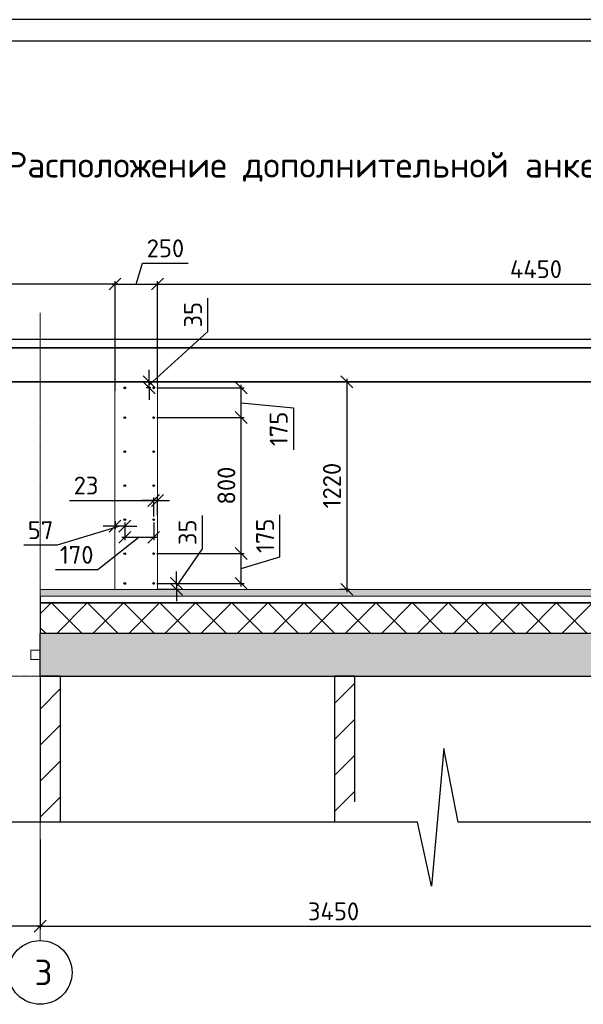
# Model space of a CAD drawing. Header units: millimetres. Extents: x 125896 to 2572636, y -120305 to 130347.
# Tile 30 of 256: x 302868 to 309496, y -85854 to -74273. Entities that reach past the tile are written whole.
import ezdxf

# ---------------------------------------------------------------- set-up
doc = ezdxf.new("R2010")
doc.units = ezdxf.units.MM
doc.linetypes.add('CENTER', pattern=[2, 1.25, -0.25, 0.25, -0.25])
doc.linetypes.add('CENTER2', pattern=[28.575, 19.05, -3.175, 3.175, -3.175])
for name, color, linetype in [('11', 7, 'Continuous'), ('СПДС_Оси', 7, 'Continuous'), ('Столовая - обозначения', 7, 'Continuous')]:
    doc.layers.add(name, color=color, linetype=linetype)
for name, color, linetype, lineweight in [('A_012_ПРОЕМ', 7, 'Continuous', 25), ('Standard', 7, 'Continuous', 25), ('Навесной фасад', 7, 'Continuous', 25), ('ОСИ', 7, 'CENTER', 15), ('Стена_ кирп. кладка не несущ', 7, 'Continuous', 35), ('Столовая Двери и окна', 7, 'Continuous', 15), ('ТЕКСТ', 7, 'Continuous', 15)]:
    doc.layers.add(name, color=color, linetype=linetype, lineweight=lineweight)
doc.layers.add('Стена_ бетон несущ.', color=7, linetype='Continuous', lineweight=70, true_color=0xb4b496)
doc.styles.get("Standard").update_dxf_attribs({"font": 'isocpeur.ttf'})
doc.dimstyles.new('Осевые', dxfattribs={"dimscale": 0.7, "dimtxt": 450, "dimasz": 400, "dimexe": 100, "dimexo": 100, "dimgap": 100, "dimtad": 1, "dimdec": 0, "dimzin": 0, "dimdsep": 46, "dimtxsty": 'Standard', "dimblk": 'OBLIQUE', "dimcen": 9, "dimdle": 100, "dimazin": 0, "dimtm": 1e-09, "dimtfac": 1, "dimtdec": 0, "dimtofl": 0, "dimtmove": 0, "dimatfit": 3, "dimfxl": 1, "dimtolj": 1, "dimtzin": 0, "dimarcsym": 0})
pattern_1 = [(45, (1763923.8, 867195.04), (-424.26407, 424.26407), []), (45, (1763711.66, 867407.2), (-424.26407, 424.26407), [])]

# ---------------------------------------------------------------- blocks, each defined once
blk = doc.blocks.new('Штамп')
at = {"layer": '11'}
blk.add_line((311470, 126228), (252070, 126228), dxfattribs=at)
at = {"layer": '11', "lineweight": 30}
blk.add_line((254210, 125978), (311220, 125978), dxfattribs=at)
blk = doc.blocks.new('дверь1_$F2', base_point=(0, -54.575))
at = {"layer": 'Standard', "color": 7, "linetype": 'Continuous', "lineweight": 13, "transparency": 33554687}
for p, q in [((1000, 1.425), (944, 1.425)), ((944, 1.425), (944, -54.575)), ((1000, -54.575), (1000, 1.425)), ((944, -54.575), (1000, -54.575))]:
    blk.add_line(p, q, dxfattribs=at)
blk = doc.blocks.new('_OBLIQUE')
at = {"color": 0, "linetype": 'ByBlock'}
blk.add_line((-0.5, -0.5), (0.5, 0.5), dxfattribs=at)
blk = doc.blocks.new('*D964')
at = {"layer": 'Defpoints', "color": 0, "linetype": 'ByBlock', "lineweight": 20, "ltscale": 13, "transparency": 16777216}
for p in [(303109, -84250), (310009, -84250), (310009, -84936)]:
    blk.add_point(p, dxfattribs=at)
at = {"layer": 'ОСИ', "color": 0, "linetype": 'ByBlock', "lineweight": -2, "ltscale": 13, "transparency": 16777216}
for p, q in [((303109, -84285), (303109, -84971)), ((310009, -84285), (310009, -84971)), ((303074, -84936), (310044, -84936))]:
    blk.add_line(p, q, dxfattribs=at)
at = {"layer": 'ОСИ', "color": 0, "linetype": 'ByBlock', "lineweight": -2, "ltscale": 13, "transparency": 16777216, "xscale": 140, "yscale": 140, "zscale": 140, "rotation": 180}
blk.add_blockref('_OBLIQUE', (303109, -84936), dxfattribs=at)
at = {"layer": 'ОСИ', "color": 0, "linetype": 'ByBlock', "lineweight": -2, "ltscale": 13, "transparency": 16777216, "xscale": 140, "yscale": 140, "zscale": 140}
blk.add_blockref('_OBLIQUE', (310009, -84936), dxfattribs=at)
at = {"layer": 'ОСИ', "color": 0, "linetype": 'ByBlock', "ltscale": 13, "transparency": 16777216, "insert": (306559, -84761), "char_height": 210, "attachment_point": 5}
blk.add_mtext('\\A1;3450', dxfattribs=at)
blk = doc.blocks.new('*D965')
at = {"layer": 'Defpoints', "color": 0, "linetype": 'ByBlock', "lineweight": 20, "ltscale": 13, "transparency": 16777216}
for p in [(300109, -81493), (303109, -83880), (300109, -84936)]:
    blk.add_point(p, dxfattribs=at)
at = {"layer": 'ОСИ', "color": 0, "linetype": 'ByBlock', "lineweight": -2, "ltscale": 13, "transparency": 16777216}
for p, q in [((300109, -81528), (300109, -84971)), ((303109, -83915), (303109, -84971)), ((303144, -84936), (300074, -84936))]:
    blk.add_line(p, q, dxfattribs=at)
at = {"layer": 'ОСИ', "color": 0, "linetype": 'ByBlock', "lineweight": -2, "ltscale": 13, "transparency": 16777216, "xscale": 140, "yscale": 140, "zscale": 140, "rotation": 180}
blk.add_blockref('_OBLIQUE', (300109, -84936), dxfattribs=at)
at = {"layer": 'ОСИ', "color": 0, "linetype": 'ByBlock', "lineweight": -2, "ltscale": 13, "transparency": 16777216, "xscale": 140, "yscale": 140, "zscale": 140}
blk.add_blockref('_OBLIQUE', (303109, -84936), dxfattribs=at)
at = {"layer": 'ОСИ', "color": 0, "linetype": 'ByBlock', "ltscale": 13, "transparency": 16777216, "insert": (301609, -84761), "char_height": 210, "attachment_point": 5}
blk.add_mtext('\\A1;1500', dxfattribs=at)
blk = doc.blocks.new('*D985')
at = {"layer": 'Defpoints', "color": 0, "linetype": 'ByBlock', "lineweight": 20, "ltscale": 13, "transparency": 16777216}
for p in [(300509, -77382), (300509, -78652, 6200), (303989, -78672)]:
    blk.add_point(p, dxfattribs=at)
at = {"layer": 'ОСИ', "color": 0, "linetype": 'ByBlock', "lineweight": -2, "ltscale": 13, "transparency": 16777216}
for p, q in [((300509, -78617), (300509, -77347)), ((303989, -78637), (303989, -77347)), ((304024, -77382), (300474, -77382))]:
    blk.add_line(p, q, dxfattribs=at)
at = {"layer": 'ОСИ', "color": 0, "linetype": 'ByBlock', "lineweight": -2, "ltscale": 13, "transparency": 16777216, "xscale": 140, "yscale": 140, "zscale": 140, "rotation": 180}
blk.add_blockref('_OBLIQUE', (300509, -77382), dxfattribs=at)
at = {"layer": 'ОСИ', "color": 0, "linetype": 'ByBlock', "lineweight": -2, "ltscale": 13, "transparency": 16777216, "xscale": 140, "yscale": 140, "zscale": 140}
blk.add_blockref('_OBLIQUE', (303989, -77382), dxfattribs=at)
at = {"layer": 'ОСИ', "color": 0, "linetype": 'ByBlock', "ltscale": 13, "transparency": 16777216, "insert": (302249, -77207), "char_height": 210, "attachment_point": 5}
blk.add_mtext('\\A1;1740', dxfattribs=at)
blk = doc.blocks.new('*D986')
at = {"layer": 'Defpoints', "color": 0, "linetype": 'ByBlock', "lineweight": 20, "ltscale": 13, "transparency": 16777216}
for p in [(313389, -77382), (304489, -78583), (313389, -78726)]:
    blk.add_point(p, dxfattribs=at)
at = {"layer": 'ОСИ', "color": 0, "linetype": 'ByBlock', "lineweight": -2, "ltscale": 13, "transparency": 16777216}
for p, q in [((304489, -78548), (304489, -77347)), ((313389, -78691), (313389, -77347)), ((304454, -77382), (313424, -77382))]:
    blk.add_line(p, q, dxfattribs=at)
at = {"layer": 'ОСИ', "color": 0, "linetype": 'ByBlock', "lineweight": -2, "ltscale": 13, "transparency": 16777216, "xscale": 140, "yscale": 140, "zscale": 140, "rotation": 180}
blk.add_blockref('_OBLIQUE', (304489, -77382), dxfattribs=at)
at = {"layer": 'ОСИ', "color": 0, "linetype": 'ByBlock', "lineweight": -2, "ltscale": 13, "transparency": 16777216, "xscale": 140, "yscale": 140, "zscale": 140}
blk.add_blockref('_OBLIQUE', (313389, -77382), dxfattribs=at)
at = {"layer": 'ОСИ', "color": 0, "linetype": 'ByBlock', "ltscale": 13, "transparency": 16777216, "insert": (308939, -77207), "char_height": 210, "attachment_point": 5}
blk.add_mtext('\\A1;4450', dxfattribs=at)
blk = doc.blocks.new('*D987')
at = {"layer": 'Defpoints', "color": 0, "linetype": 'ByBlock', "lineweight": 20, "ltscale": 13, "transparency": 16777216}
for p in [(304489, -77382), (303989, -78583), (304489, -78583)]:
    blk.add_point(p, dxfattribs=at)
at = {"layer": 'ОСИ', "color": 0, "linetype": 'ByBlock', "lineweight": -2, "ltscale": 13, "transparency": 16777216}
for p, q in [((304239, -77382), (304312, -77137)), ((304312, -77137), (304851, -77137)), ((303989, -78548), (303989, -77347)), ((304489, -78548), (304489, -77347)), ((303954, -77382), (304524, -77382))]:
    blk.add_line(p, q, dxfattribs=at)
at = {"layer": 'ОСИ', "color": 0, "linetype": 'ByBlock', "lineweight": -2, "ltscale": 13, "transparency": 16777216, "xscale": 140, "yscale": 140, "zscale": 140, "rotation": 180}
blk.add_blockref('_OBLIQUE', (303989, -77382), dxfattribs=at)
at = {"layer": 'ОСИ', "color": 0, "linetype": 'ByBlock', "lineweight": -2, "ltscale": 13, "transparency": 16777216, "xscale": 140, "yscale": 140, "zscale": 140}
blk.add_blockref('_OBLIQUE', (304489, -77382), dxfattribs=at)
at = {"layer": 'ОСИ', "color": 0, "linetype": 'ByBlock', "ltscale": 13, "transparency": 16777216, "insert": (304582, -76962), "char_height": 210, "attachment_point": 5}
blk.add_mtext('\\A1;250', dxfattribs=at)
blk = doc.blocks.new('*D988')
at = {"layer": 'Defpoints', "color": 0, "linetype": 'ByBlock', "lineweight": 20, "ltscale": 13, "transparency": 16777216}
for p in [(304239, -78533), (304391, -78533), (304444, -78603)]:
    blk.add_point(p, dxfattribs=at)
at = {"layer": 'ОСИ', "color": 0, "linetype": 'ByBlock', "lineweight": -2, "ltscale": 13, "transparency": 16777216}
for p, q in [((305081, -77939), (305081, -77547)), ((304391, -78568), (305081, -77939)), ((304391, -78533), (304391, -78393)), ((304274, -78533), (304426, -78533)), ((304409, -78603), (304356, -78603)), ((304391, -78603), (304391, -78533)), ((304391, -78603), (304391, -78743))]:
    blk.add_line(p, q, dxfattribs=at)
at = {"layer": 'ОСИ', "color": 0, "linetype": 'ByBlock', "lineweight": -2, "ltscale": 13, "transparency": 16777216, "xscale": 140, "yscale": 140, "zscale": 140}
for p, rotation in [((304391, -78533), 270), ((304391, -78603), 90)]:
    blk.add_blockref('_OBLIQUE', p, dxfattribs=dict(at, rotation=rotation))
at = {"layer": 'ОСИ', "color": 0, "linetype": 'ByBlock', "ltscale": 13, "transparency": 16777216, "insert": (304906, -77743), "char_height": 210, "attachment_point": 5, "rotation": 90}
blk.add_mtext('\\A1;35', dxfattribs=at)
blk = doc.blocks.new('*D989')
at = {"layer": 'Defpoints', "color": 0, "linetype": 'ByBlock', "lineweight": 20, "ltscale": 13, "transparency": 16777216}
for p in [(304444, -80903), (304444, -80973), (304711, -80973)]:
    blk.add_point(p, dxfattribs=at)
at = {"layer": 'ОСИ', "color": 0, "linetype": 'ByBlock', "lineweight": -2, "ltscale": 13, "transparency": 16777216}
for p, q in [((305017, -80498), (305017, -80106)), ((304711, -80938), (305017, -80498)), ((304711, -80903), (304711, -80763)), ((304479, -80903), (304746, -80903)), ((304711, -80903), (304711, -80973)), ((304479, -80973), (304746, -80973)), ((304711, -80973), (304711, -81113))]:
    blk.add_line(p, q, dxfattribs=at)
at = {"layer": 'ОСИ', "color": 0, "linetype": 'ByBlock', "lineweight": -2, "ltscale": 13, "transparency": 16777216, "xscale": 140, "yscale": 140, "zscale": 140}
for p, rotation in [((304711, -80903), 270), ((304711, -80973), 90)]:
    blk.add_blockref('_OBLIQUE', p, dxfattribs=dict(at, rotation=rotation))
at = {"layer": 'ОСИ', "color": 0, "linetype": 'ByBlock', "ltscale": 13, "transparency": 16777216, "insert": (304842, -80302), "char_height": 210, "attachment_point": 5, "rotation": 90}
blk.add_mtext('\\A1;35', dxfattribs=at)
blk = doc.blocks.new('*D990')
at = {"layer": 'Defpoints', "color": 0, "linetype": 'ByBlock', "lineweight": 20, "ltscale": 13, "transparency": 16777216}
for p in [(304104, -80153), (304444, -80153), (304444, -80361)]:
    blk.add_point(p, dxfattribs=at)
at = {"layer": 'ОСИ', "color": 0, "linetype": 'ByBlock', "lineweight": -2, "ltscale": 13, "transparency": 16777216}
for p, q in [((304104, -80188), (304104, -80396)), ((304444, -80188), (304444, -80396)), ((304274, -80361), (303787, -80743)), ((304069, -80361), (304479, -80361)), ((303787, -80743), (303290, -80743))]:
    blk.add_line(p, q, dxfattribs=at)
at = {"layer": 'ОСИ', "color": 0, "linetype": 'ByBlock', "lineweight": -2, "ltscale": 13, "transparency": 16777216, "xscale": 140, "yscale": 140, "zscale": 140, "rotation": 180}
blk.add_blockref('_OBLIQUE', (304104, -80361), dxfattribs=at)
at = {"layer": 'ОСИ', "color": 0, "linetype": 'ByBlock', "lineweight": -2, "ltscale": 13, "transparency": 16777216, "xscale": 140, "yscale": 140, "zscale": 140}
blk.add_blockref('_OBLIQUE', (304444, -80361), dxfattribs=at)
at = {"layer": 'ОСИ', "color": 0, "linetype": 'ByBlock', "ltscale": 13, "transparency": 16777216, "insert": (303538, -80568), "char_height": 210, "attachment_point": 5}
blk.add_mtext('\\A1;170', dxfattribs=at)
blk = doc.blocks.new('*D991')
at = {"layer": 'Defpoints', "color": 0, "linetype": 'ByBlock', "lineweight": 20, "ltscale": 13, "transparency": 16777216}
for p in [(303989, -80138), (303989, -80231), (304104, -80153)]:
    blk.add_point(p, dxfattribs=at)
at = {"layer": 'ОСИ', "color": 0, "linetype": 'ByBlock', "lineweight": -2, "ltscale": 13, "transparency": 16777216}
for p, q in [((304046, -80231), (303309, -80452)), ((303989, -80231), (303849, -80231)), ((303989, -80173), (303989, -80266)), ((304104, -80231), (303989, -80231)), ((304104, -80188), (304104, -80266)), ((304104, -80231), (304244, -80231)), ((303309, -80452), (302917, -80452))]:
    blk.add_line(p, q, dxfattribs=at)
at = {"layer": 'ОСИ', "color": 0, "linetype": 'ByBlock', "lineweight": -2, "ltscale": 13, "transparency": 16777216, "xscale": 140, "yscale": 140, "zscale": 140}
blk.add_blockref('_OBLIQUE', (303989, -80231), dxfattribs=at)
at = {"layer": 'ОСИ', "color": 0, "linetype": 'ByBlock', "lineweight": -2, "ltscale": 13, "transparency": 16777216, "xscale": 140, "yscale": 140, "zscale": 140, "rotation": 180}
blk.add_blockref('_OBLIQUE', (304104, -80231), dxfattribs=at)
at = {"layer": 'ОСИ', "color": 0, "linetype": 'ByBlock', "ltscale": 13, "transparency": 16777216, "insert": (303113, -80277), "char_height": 210, "attachment_point": 5}
blk.add_mtext('\\A1;57', dxfattribs=at)
blk = doc.blocks.new('*D992')
at = {"layer": 'Defpoints', "color": 0, "linetype": 'ByBlock', "lineweight": 20, "ltscale": 13, "transparency": 16777216}
for p in [(304444, -79927), (304489, -80138), (304444, -80153)]:
    blk.add_point(p, dxfattribs=at)
at = {"layer": 'ОСИ', "color": 0, "linetype": 'ByBlock', "lineweight": -2, "ltscale": 13, "transparency": 16777216}
for p, q in [((304444, -80118), (304444, -79892)), ((304489, -80103), (304489, -79892)), ((303453, -79927), (304444, -79927)), ((304444, -79927), (304304, -79927)), ((304489, -79927), (304444, -79927)), ((304489, -79927), (304629, -79927))]:
    blk.add_line(p, q, dxfattribs=at)
at = {"layer": 'ОСИ', "color": 0, "linetype": 'ByBlock', "lineweight": -2, "ltscale": 13, "transparency": 16777216, "xscale": 140, "yscale": 140, "zscale": 140}
blk.add_blockref('_OBLIQUE', (304444, -79927), dxfattribs=at)
at = {"layer": 'ОСИ', "color": 0, "linetype": 'ByBlock', "lineweight": -2, "ltscale": 13, "transparency": 16777216, "xscale": 140, "yscale": 140, "zscale": 140, "rotation": 180}
blk.add_blockref('_OBLIQUE', (304489, -79927), dxfattribs=at)
at = {"layer": 'ОСИ', "color": 0, "linetype": 'ByBlock', "ltscale": 13, "transparency": 16777216, "insert": (303649, -79752), "char_height": 210, "attachment_point": 5}
blk.add_mtext('\\A1;23', dxfattribs=at)
blk = doc.blocks.new('*D993')
at = {"layer": 'Defpoints', "color": 0, "linetype": 'ByBlock', "lineweight": 20, "ltscale": 13, "transparency": 16777216}
for p in [(304444, -80553), (305474, -80553), (304444, -80903)]:
    blk.add_point(p, dxfattribs=at)
at = {"layer": 'ОСИ', "color": 0, "linetype": 'ByBlock', "lineweight": -2, "ltscale": 13, "transparency": 16777216}
for p, q in [((305929, -80592), (305929, -80095)), ((304479, -80553), (305509, -80553)), ((305474, -80938), (305474, -80518)), ((305474, -80728), (305929, -80592)), ((304479, -80903), (305509, -80903))]:
    blk.add_line(p, q, dxfattribs=at)
at = {"layer": 'ОСИ', "color": 0, "linetype": 'ByBlock', "lineweight": -2, "ltscale": 13, "transparency": 16777216, "xscale": 140, "yscale": 140, "zscale": 140}
for p, rotation in [((305474, -80553), 90), ((305474, -80903), 270)]:
    blk.add_blockref('_OBLIQUE', p, dxfattribs=dict(at, rotation=rotation))
at = {"layer": 'ОСИ', "color": 0, "linetype": 'ByBlock', "ltscale": 13, "transparency": 16777216, "insert": (305754, -80343), "char_height": 210, "attachment_point": 5, "rotation": 90}
blk.add_mtext('\\A1;175', dxfattribs=at)
blk = doc.blocks.new('*D994')
at = {"layer": 'Defpoints', "color": 0, "linetype": 'ByBlock', "lineweight": 20, "ltscale": 13, "transparency": 16777216}
for p in [(304444, -78953), (305474, -78953), (304444, -80553)]:
    blk.add_point(p, dxfattribs=at)
at = {"layer": 'ОСИ', "color": 0, "linetype": 'ByBlock', "lineweight": -2, "ltscale": 13, "transparency": 16777216}
for p, q in [((304479, -78953), (305509, -78953)), ((305474, -80588), (305474, -78918)), ((304479, -80553), (305509, -80553))]:
    blk.add_line(p, q, dxfattribs=at)
at = {"layer": 'ОСИ', "color": 0, "linetype": 'ByBlock', "lineweight": -2, "ltscale": 13, "transparency": 16777216, "xscale": 140, "yscale": 140, "zscale": 140}
for p, rotation in [((305474, -78953), 90), ((305474, -80553), 270)]:
    blk.add_blockref('_OBLIQUE', p, dxfattribs=dict(at, rotation=rotation))
at = {"layer": 'ОСИ', "color": 0, "linetype": 'ByBlock', "ltscale": 13, "transparency": 16777216, "insert": (305299, -79753), "char_height": 210, "attachment_point": 5, "rotation": 90}
blk.add_mtext('\\A1;800', dxfattribs=at)
blk = doc.blocks.new('*D995')
at = {"layer": 'Defpoints', "color": 0, "linetype": 'ByBlock', "lineweight": 20, "ltscale": 13, "transparency": 16777216}
for p in [(304444, -78603), (305474, -78603), (304444, -78953)]:
    blk.add_point(p, dxfattribs=at)
at = {"layer": 'ОСИ', "color": 0, "linetype": 'ByBlock', "lineweight": -2, "ltscale": 13, "transparency": 16777216}
for p, q in [((304479, -78603), (305509, -78603)), ((305474, -78988), (305474, -78568)), ((305474, -78778), (306089, -78837)), ((306089, -78837), (306089, -79334)), ((304479, -78953), (305509, -78953))]:
    blk.add_line(p, q, dxfattribs=at)
at = {"layer": 'ОСИ', "color": 0, "linetype": 'ByBlock', "lineweight": -2, "ltscale": 13, "transparency": 16777216, "xscale": 140, "yscale": 140, "zscale": 140}
for p, rotation in [((305474, -78603), 90), ((305474, -78953), 270)]:
    blk.add_blockref('_OBLIQUE', p, dxfattribs=dict(at, rotation=rotation))
at = {"layer": 'ОСИ', "color": 0, "linetype": 'ByBlock', "ltscale": 13, "transparency": 16777216, "insert": (305914, -79086), "char_height": 210, "attachment_point": 5, "rotation": 90}
blk.add_mtext('\\A1;175', dxfattribs=at)
blk = doc.blocks.new('*D1003')
at = {"layer": 'Defpoints', "color": 0, "linetype": 'ByBlock', "lineweight": 20, "ltscale": 13, "transparency": 16777216}
for p in [(306588, -78533), (306588, -80973), (306715, -80973)]:
    blk.add_point(p, dxfattribs=at)
at = {"layer": 'ОСИ', "color": 0, "linetype": 'ByBlock', "lineweight": -2, "ltscale": 13, "transparency": 16777216}
for p, q in [((306715, -78498), (306715, -81008)), ((306623, -78533), (306750, -78533)), ((306623, -80973), (306750, -80973))]:
    blk.add_line(p, q, dxfattribs=at)
at = {"layer": 'ОСИ', "color": 0, "linetype": 'ByBlock', "lineweight": -2, "ltscale": 13, "transparency": 16777216, "xscale": 140, "yscale": 140, "zscale": 140}
for p, rotation in [((306715, -78533), 90), ((306715, -80973), 270)]:
    blk.add_blockref('_OBLIQUE', p, dxfattribs=dict(at, rotation=rotation))
at = {"layer": 'ОСИ', "color": 0, "linetype": 'ByBlock', "ltscale": 13, "transparency": 16777216, "insert": (306540, -79753), "char_height": 210, "attachment_point": 5, "rotation": 90}
blk.add_mtext('\\A1;1220', dxfattribs=at)

msp = doc.modelspace()

# ---------------------------------------------------------------- hatches: boundary and pattern name
at = {"layer": 'A_012_ПРОЕМ', "linetype": 'Continuous', "lineweight": 25, "true_color": 0x939598, "transparency": 33554687}
msp.add_hatch(color=252, dxfattribs=at).paths.add_polyline_path([(303109.4, -81993.5), (315812, -81993.5), (315812, -81493.5), (303109.4, -81493.5)])
at = {"layer": 'Навесной фасад', "linetype": 'Continuous', "lineweight": 18, "true_color": 0xf0b464, "transparency": 33554687}
msp.add_hatch(color=31, dxfattribs=at).paths.add_polyline_path([(313388.5, -81053.5), (303109.4, -81053.5), (303109.4, -80973.5), (313388.5, -80973.5)])
at = {"layer": 'Навесной фасад', "linetype": 'Continuous', "lineweight": 25, "true_color": 0x939598, "transparency": 33554687}
h = msp.add_hatch(dxfattribs=at)
h.set_pattern_fill('__________6', color=252, scale=200, style=0, pattern_type=2)
h.set_pattern_definition([(45, (286482.35, -21522.5), (-212.132, 212.132), []), (135, (286482.35, -21522.5), (-212.132, -212.132), [])])
h.paths.add_polyline_path([(313388.5, -81493.5), (303109.4, -81493.5), (303109.4, -81133.5), (313388.5, -81133.5)])
at = {"layer": 'Стена_ кирп. кладка не несущ', "linetype": 'Continuous', "lineweight": 25, "true_color": 0x939598, "transparency": 33554687}
h = msp.add_hatch(dxfattribs=at)
h.set_pattern_fill('__________301', color=252, scale=200, style=0, pattern_type=2)
h.set_pattern_definition(pattern_1)
h.paths.add_polyline_path([(303109.4, -81993.5), (303109.4, -83710.9), (303349.4, -83710.9), (303349.4, -81993.5)])
h = msp.add_hatch(dxfattribs=at)
h.set_pattern_fill('__________301', color=252, scale=200, style=0, pattern_type=2)
h.set_pattern_definition(pattern_1)
h.paths.add_polyline_path([(306809.4, -83710.9), (306809.4, -81993.5), (306569.4, -81993.5), (306569.4, -83710.9)])
at = {"layer": 'Столовая Двери и окна', "lineweight": 30}
h = msp.add_hatch(color=5, dxfattribs=at)
edge = h.paths.add_edge_path()
edge.add_arc((304103.5, -78603.5), 10, 0, 360)
h = msp.add_hatch(color=5, dxfattribs=at)
edge = h.paths.add_edge_path()
edge.add_arc((304443.5, -78603.5), 10, 0, 360)
h = msp.add_hatch(color=5, dxfattribs=at)
edge = h.paths.add_edge_path()
edge.add_arc((304103.5, -78953.5), 10, 0, 360)
h = msp.add_hatch(color=5, dxfattribs=at)
edge = h.paths.add_edge_path()
edge.add_arc((304443.5, -78953.5), 10, 0, 360)
h = msp.add_hatch(color=5, dxfattribs=at)
edge = h.paths.add_edge_path()
edge.add_arc((304103.5, -79353.5), 10, 0, 360)
h = msp.add_hatch(color=5, dxfattribs=at)
edge = h.paths.add_edge_path()
edge.add_arc((304443.5, -79353.5), 10, 0, 360)
h = msp.add_hatch(color=5, dxfattribs=at)
edge = h.paths.add_edge_path()
edge.add_arc((304103.5, -79753.5), 10, 0, 360)
h = msp.add_hatch(color=5, dxfattribs=at)
edge = h.paths.add_edge_path()
edge.add_arc((304443.5, -79753.5), 10, 0, 360)
h = msp.add_hatch(color=5, dxfattribs=at)
edge = h.paths.add_edge_path()
edge.add_arc((304103.5, -80153.5), 10, 0, 360)
h = msp.add_hatch(color=5, dxfattribs=at)
edge = h.paths.add_edge_path()
edge.add_arc((304443.5, -80153.5), 10, 0, 360)
h = msp.add_hatch(color=5, dxfattribs=at)
edge = h.paths.add_edge_path()
edge.add_arc((304103.5, -80553.5), 10, 0, 360)
h = msp.add_hatch(color=5, dxfattribs=at)
edge = h.paths.add_edge_path()
edge.add_arc((304443.5, -80553.5), 10, 0, 360)
h = msp.add_hatch(color=5, dxfattribs=at)
edge = h.paths.add_edge_path()
edge.add_arc((304103.5, -80903.5), 10, 0, 360)
h = msp.add_hatch(color=5, dxfattribs=at)
edge = h.paths.add_edge_path()
edge.add_arc((304443.5, -80903.5), 10, 0, 360)

# ---------------------------------------------------------------- linework, layer by layer
at = {"layer": 'A_012_ПРОЕМ', "color": 252, "linetype": 'Continuous', "lineweight": 25, "true_color": 0x939598, "transparency": 33554687}
for p, q in [((303109.4, -81993.5), (303109.4, -81493.5)), ((313388.5, -81493.5), (303109.4, -81493.5)), ((303109.4, -81993.5), (303349.4, -81993.5)), ((303349.4, -81993.5), (306569.4, -81993.5)), ((306569.4, -81993.5), (306809.4, -81993.5)), ((306809.4, -81993.5), (309809.4, -81993.5))]:
    msp.add_line(p, q, dxfattribs=at)
at = {"layer": 'Навесной фасад', "color": 7, "linetype": 'Continuous', "lineweight": 13, "transparency": 33554687}
for p, q in [((303109.4, -80973.5), (303109.4, -81053.5)), ((303109.4, -80973.5), (313388.5, -80973.5)), ((303109.4, -81053.5), (313388.5, -81053.5)), ((313388.5, -81053.5), (303109.4, -81053.5))]:
    msp.add_line(p, q, dxfattribs=at)
at = {"layer": 'Навесной фасад', "color": 252, "linetype": 'Continuous', "lineweight": 25, "true_color": 0x939598, "transparency": 33554687}
for p, q in [((303109.4, -81053.5), (303109.4, -81133.5)), ((303109.4, -81133.5), (303109.4, -81493.5)), ((313388.5, -81133.5), (303109.4, -81133.5)), ((303109.4, -81133.5), (313388.5, -81133.5))]:
    msp.add_line(p, q, dxfattribs=at)
at = {"layer": 'ОСИ', "color": 16, "linetype": 'CENTER2', "lineweight": 15, "ltscale": 0.2, "transparency": 33554687}
for p, q in [((303109.4, -77719.4), (303109.4, -85104.2)), ((296316.4, -81993.5), (317373.3, -81993.5))]:
    msp.add_line(p, q, dxfattribs=at)
at = {"layer": 'СПДС_Оси', "linetype": 'Continuous', "lineweight": 25, "ltscale": 150}
msp.add_circle((303109.4, -85479.2), 375, dxfattribs=at)
at = {"layer": 'Стена_ бетон несущ.', "color": 7, "linetype": 'Continuous', "lineweight": 35, "transparency": 33554687}
for p, q in [((313788.5, -78133.5), (300509.4, -78133.5)), ((300509.4, -78533.5), (313388.5, -78533.5))]:
    msp.add_line(p, q, dxfattribs=at)
at = {"layer": 'Стена_ кирп. кладка не несущ', "color": 252, "linetype": 'Continuous', "lineweight": 25, "true_color": 0x939598, "transparency": 33554687}
for p, q in [((303109.4, -81993.5), (303109.4, -83710.9)), ((303349.4, -81993.5), (303109.4, -81993.5)), ((303349.4, -83710.9), (303349.4, -81993.5)), ((306809.4, -81993.5), (306569.4, -81993.5)), ((306569.4, -81993.5), (306569.4, -83710.9)), ((306809.4, -83470.9), (306809.4, -81993.5))]:
    msp.add_line(p, q, dxfattribs=at)
at = {"layer": 'Столовая Двери и окна', "color": 18, "lineweight": 25, "true_color": 0x000000}
for p, q in [((307855.8, -82846.6), (307712.1, -84463.9)), ((308025.9, -83710.9), (307855.8, -82846.6)), ((307547.5, -83710.9), (297324.6, -83710.9)), ((307712.1, -84463.9), (307547.5, -83710.9)), ((316914.8, -83710.9), (308025.9, -83710.9))]:
    msp.add_line(p, q, dxfattribs=at)
at = {"layer": 'Столовая Двери и окна', "color": 5, "lineweight": 30, "elevation": -720}
msp.add_lwpolyline([(315812, -80993.5), (313888.5, -80993.5), (313888.5, -78033.5), (300009.4, -78033.5), (300009.4, -80993.5), (297549.1, -80993.5), (297549.1, -80993.5)], dxfattribs=at)
at = {"layer": 'Столовая Двери и окна', "color": 18, "lineweight": 30, "true_color": 0x000000}
msp.add_lwpolyline([(300109.4, -81293.5), (300509.4, -81293.5), (300509.4, -78533.5), (313388.5, -78533.5), (313388.5, -81493.5), (313788.5, -81493.5), (313788.5, -78133.5), (300109.4, -78133.5), (300109.4, -81293.5)], dxfattribs=at)
at = {"layer": 'Столовая Двери и окна', "color": 18, "lineweight": 20, "true_color": 0x000000}
msp.add_lwpolyline([(303988.5, -80973.5), (304488.5, -80973.5), (304488.5, -78533.5), (303988.5, -78533.5)], close=True, dxfattribs=at)
at = {"layer": 'Столовая Двери и окна', "color": 5, "lineweight": 30}
for centre in [(304103.5, -78603.5), (304443.5, -78603.5), (304103.5, -78953.5), (304443.5, -78953.5), (304103.5, -79353.5), (304443.5, -79353.5), (304103.5, -79753.5), (304443.5, -79753.5), (304103.5, -80153.5), (304443.5, -80153.5), (304103.5, -80553.5), (304443.5, -80553.5), (304103.5, -80903.5), (304443.5, -80903.5)]:
    msp.add_circle(centre, 10, dxfattribs=at)

# ---------------------------------------------------------------- block references
at = {"layer": 'Стена_ бетон несущ.', "color": 252, "linetype": 'Continuous', "lineweight": 25, "true_color": 0x939598, "transparency": 33554687, "xscale": -2, "yscale": 2, "zscale": 2, "rotation": 180}
msp.add_blockref('дверь1_$F2', (301109.4, -81687.5), dxfattribs=at)
at = {"layer": 'Столовая - обозначения', "color": 252, "lineweight": 20, "true_color": 0x939598}
msp.add_blockref('Штамп', (40796.7, -200500.5), dxfattribs=at)

# ---------------------------------------------------------------- texts
at = {"layer": 'СПДС_Оси', "linetype": 'Continuous', "lineweight": 25, "ltscale": 150, "insert": (303042.5, -85329.1), "char_height": 300, "attachment_point": 1}
msp.add_mtext('3', dxfattribs=at)
at = {"layer": 'ТЕКСТ', "lineweight": 25}
msp.add_text('Расположение дополнительной анкеровки', height=300, dxfattribs=at).set_placement((302710.3, -76130.3))

# ---------------------------------------------------------------- dimensions: what is measured, and where the dimension line sits
at = {"layer": 'ОСИ', "linetype": 'ByBlock', "ltscale": 13}
for base, p1, p2, picture, middle in [((304488.5, -77381.8, -6200), (303988.5, -78583.5, -6200), (304488.5, -78583.5, -6200), '*D987', (304382, -76961.8, -6200)), ((300509.4, -77381.8, -6200), (303988.5, -78671.8, -6200), (300509.4, -78651.8), '*D985', (302249, -77206.8, -6200)), ((313388.5, -77381.8, -6200), (304488.5, -78583.5, -6200), (313388.5, -78725.6, -6200), '*D986', (308938.5, -77206.8, -6200)), ((300109.4, -84936), (303109.4, -83879.8), (300109.4, -81493.5), '*D965', (301609.4, -84761)), ((310009.4, -84936), (303109.4, -84250.4), (310009.4, -84250.4), '*D964', (306559.4, -84761))]:
    dim = msp.add_linear_dim(base=base, p1=p1, p2=p2, dimstyle='Осевые', override={"dimtxt": 300, "dimasz": 200, "dimexe": 50, "dimexo": 50, "dimlfac": 0.5, "dimdle": 50, "dimtmove": 1}, dxfattribs=at)
    dim.commit()
    dim.dimension.update_dxf_attribs({"geometry": picture, "text_midpoint": middle})
for base, p1, p2, angle, picture, middle in [((304390.8, -78533.5), (304443.5, -78603.5), (304238.5, -78533.5), 270, '*D988', (305081.4, -77868.7)), ((305473.9, -78603.5), (304443.5, -78953.5), (304443.5, -78603.5), 90, '*D995', (306089.3, -78907.3)), ((304710.8, -80973.5), (304443.5, -80903.5), (304443.5, -80973.5), 270, '*D989', (305016.5, -80427.9))]:
    dim = msp.add_linear_dim(base=base, p1=p1, p2=p2, angle=angle, dimstyle='Осевые', override={"dimtxt": 300, "dimasz": 200, "dimexe": 50, "dimexo": 50, "dimlfac": 0.5, "dimdle": 50, "dimtmove": 1}, dxfattribs=at)
    dim.commit()
    dim.dimension.update_dxf_attribs({"geometry": picture, "text_midpoint": middle, "dimtype": 160})
for base, p1, p2, picture, middle in [((306714.8, -80973.5), (306587.5, -78533.5), (306587.5, -80973.5), '*D1003', (306539.8, -79753.5)), ((305473.9, -78953.5), (304443.5, -80553.5), (304443.5, -78953.5), '*D994', (305298.9, -79753.5)), ((305473.9, -80553.5), (304443.5, -80903.5), (304443.5, -80553.5), '*D993', (305753.9, -80522))]:
    dim = msp.add_linear_dim(base=base, p1=p1, p2=p2, angle=90, dimstyle='Осевые', override={"dimtxt": 300, "dimasz": 200, "dimexe": 50, "dimexo": 50, "dimlfac": 0.5, "dimdle": 50, "dimtmove": 1}, dxfattribs=at)
    dim.commit()
    dim.dimension.update_dxf_attribs({"geometry": picture, "text_midpoint": middle})
for base, p1, p2, picture, middle in [((304443.5278349, -79927.0357194), (304488.5278349, -80137.6430754), (304443.5278349, -80153.4596554), '*D992', (303649.0158909, -79775.4698299)), ((303988.5278349, -80230.9372151), (304103.5278349, -80153.4596554), (303988.5278349, -80137.7116181), '*D991', (303239.0384161, -80451.7989844)), ((304443.5, -80360.7), (304103.5, -80153.5), (304443.5, -80153.5), '*D990', (303716.7, -80743.5))]:
    dim = msp.add_linear_dim(base=base, p1=p1, p2=p2, dimstyle='Осевые', override={"dimtxt": 300, "dimasz": 200, "dimexe": 50, "dimexo": 50, "dimlfac": 0.5, "dimdle": 50, "dimtmove": 1}, dxfattribs=at)
    dim.commit()
    dim.dimension.update_dxf_attribs({"geometry": picture, "text_midpoint": middle, "dimtype": 160})

doc.saveas('drawing.dxf')
